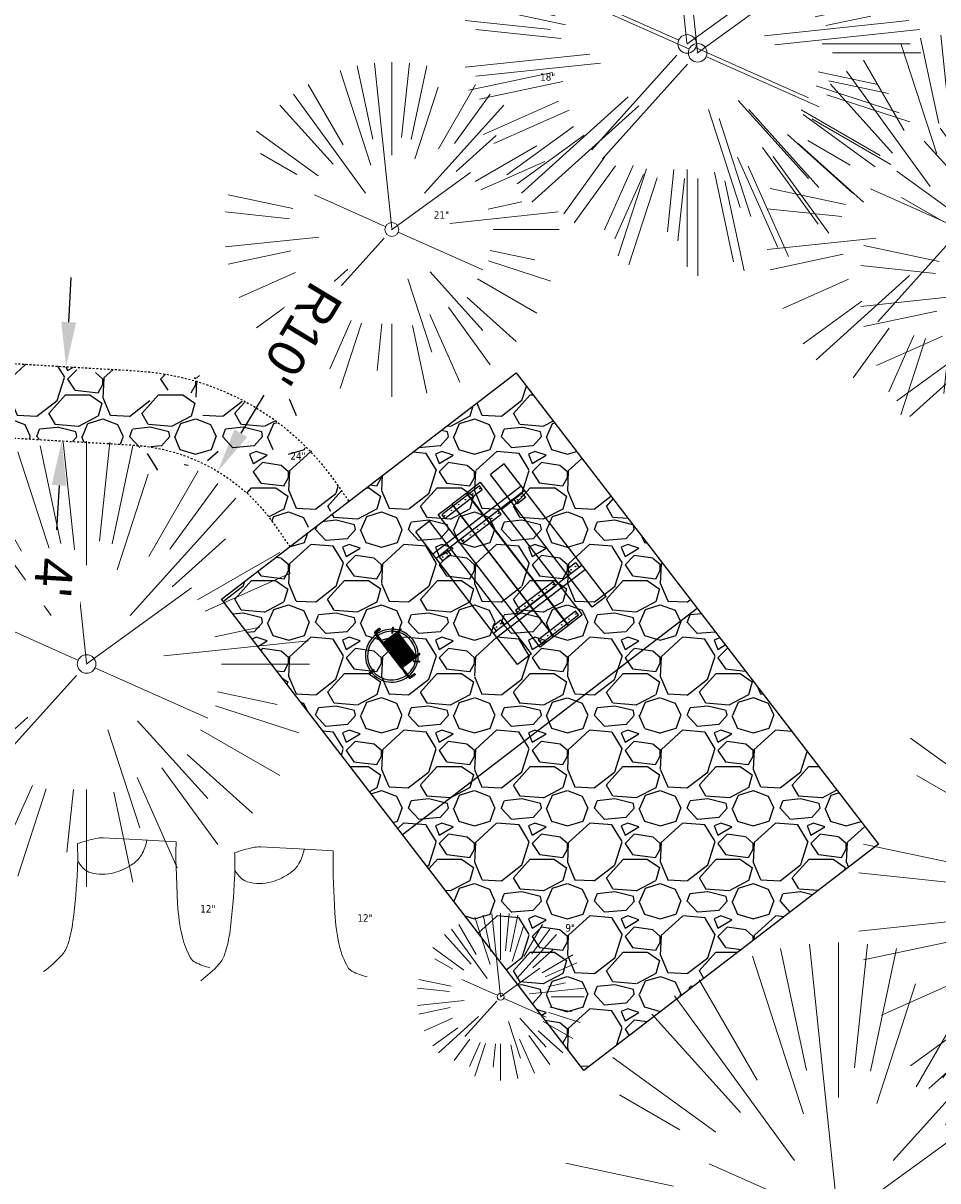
# Model space of a CAD drawing. Header units: feet. Extents: x 1133447 to 1140710, y 647622 to 649877.
# Tile 57 of 84: x 1134756 to 1134805, y 649080 to 649142. Entities that reach past the tile are written whole.
import ezdxf

# ---------------------------------------------------------------- set-up
doc = ezdxf.new("R2010")
doc.units = ezdxf.units.FT
doc.header["$MEASUREMENT"] = 0
doc.linetypes.add('RAD', pattern=[0.13, 0.08, -0.05])
for name, color, linetype, lineweight in [('-ANGLE-IRON', 8, 'Continuous', 25), ('V-SITE-VEGE', 8, 'Continuous', 18), ('V-SITE-VEGE-TEXT', 8, 'Continuous', 18)]:
    doc.layers.add(name, color=color, linetype=linetype, lineweight=lineweight)
for name, color, linetype in [('-BOLTS-LAGS-SCREWS', 7, 'Continuous'), ('-CONCRETE', 9, 'Continuous'), ('-HARDWARE', 7, 'Continuous'), ('-TIMBER', 5, 'Continuous'), ('C-CAMPSITE-PADS', 6, 'Continuous'), ('C-PRKG-ASPH', 8, 'Continuous'), ('C-SWLK-GRVL', 6, 'RAD'), ('C-SWLK-GRVL-PATT', 8, 'Continuous'), ('G-TEXT-ST02', 2, 'Continuous'), ('G-XREF', 7, 'Continuous')]:
    doc.layers.add(name, color=color, linetype=linetype)
doc.styles.add('Normal', font='arial.ttf', dxfattribs={"height": 0.1})
doc.styles.add('SEI-Dim & Leader', font='tahoma.ttf')
doc.dimstyles.new('Plan', dxfattribs={"dimscale": 20, "dimtxt": 0.1, "dimasz": 0.12, "dimexe": 0.0625, "dimexo": 0.0625, "dimgap": 0.08, "dimtad": 0, "dimdec": 0, "dimzin": 0, "dimdsep": 46, "dimtxsty": 'Normal', "dimcen": 0, "dimclrd": 256, "dimclre": 256, "dimclrt": 256, "dimaunit": 1, "dimadec": 4, "dimazin": 0, "dimtfac": 1, "dimtdec": 0, "dimtofl": 0, "dimtmove": 0, "dimatfit": 3, "dimfxl": 1, "dimtfill": 1, "dimtolj": 1, "dimtzin": 0, "dimlwd": -1, "dimlwe": -1, "dimarcsym": 0})
pattern_1 = [(228.012787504, (3.6, 5), (-40.00000000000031, -45.00000000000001), [0.67268, -66.5954402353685]), (184.969740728, (3.15, 4.5), (59.99999999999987, 5.000000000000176), [1.15434, -114.27962380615]), (132.510447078, (2, 4.4), (50.00000000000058, -54.99999999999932), [0.8139400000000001, -80.5801629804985]), (267.273689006, (0.05, 3.15), (5.000000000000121, 100.0000000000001), [1.05119, -104.067790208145]), (292.833654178, (0, 2.1), (-24.99999999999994, 60.00000000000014), [1.030775, -102.0468656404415]), (357.273689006, (0.4, 1.15), (-100.0000000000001, 5.000000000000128), [1.05119, -104.067790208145]), (37.6942404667, (1.45, 1.1), (-64.99999999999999, -49.99999999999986), [1.390145, -137.62424274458]), (72.2553283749, (2.55, 1.95), (35.00000000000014, 110), [1.31244, -129.9316074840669]), (121.429565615, (2.95, 3.2), (-40.0000000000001, 64.99999999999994), [1.05475, -104.420365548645]), (175.236358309, (2.4, 4.1), (54.99999999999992, -5.00000000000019), [1.20416, -59.0038128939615]), (222.397437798, (1.2, 4.2), (-59.99999999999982, -54.99999999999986), [1.55724, -154.1668750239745]), (138.814074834, (5, 3.1), (-35.00000000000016, 30), [0.5315049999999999, -52.61922406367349]), (171.46923439, (4.600000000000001, 3.45), (64.99999999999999, -9.999999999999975), [1.011185, -100.107557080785]), (225, (3.6, 3.6), (-5.551115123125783e-16, -4.999999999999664), [0.707105, -6.3639628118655]), (203.198590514, (3.25, 4.2), (24.99999999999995, 9.999999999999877), [0.38079, -37.6980755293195]), (291.801409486, (2.9, 4.050000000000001), (-4.99999999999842, 15.00000000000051), [0.538515, -26.3873090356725]), (30.96375653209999, (3.1, 3.55), (15.00000000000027, 9.999999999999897), [0.874645, -28.2801144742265]), (161.565051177, (3.85, 4), (10.00000000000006, -4.999999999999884), [0.632455, -15.178933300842]), (16.389540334, (0, 4.050000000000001), (49.99999999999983, 15.00000000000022), [0.886, -87.714225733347]), (70.3461759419, (0.8500000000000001, 4.3), (-20.0000000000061, -55.00000000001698), [0.7433049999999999, -73.58703873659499]), (293.198590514, (3.85, 5), (-9.999999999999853, 24.99999999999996), [0.761575, -37.3172905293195]), (343.610459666, (4.149999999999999, 4.3), (-49.99999999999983, 15.00000000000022), [0.8859999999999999, -87.71422573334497]), (339.44395478, (0, 0.95), (-25.00000000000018, 10.00000000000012), [0.8543999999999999, -41.86561872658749]), (294.775140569, (0.8, 0.65), (-25.00000000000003, 55.00000000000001), [0.71589, -70.87321531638]), (66.8014094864, (3.9, 0), (9.999999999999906, 24.99999999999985), [0.761575, -37.3172905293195]), (17.3540246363, (4.2, 0.7000000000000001), (-64.99999999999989, -19.99999999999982), [0.838155, -82.97711807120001]), (69.44395478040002, (1.45, 0), (-10.00000000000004, -24.99999999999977), [0.4272, -42.29281872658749]), (101.309932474, (3.6, 0), (-4.999999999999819, 20.00000000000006), [0.25495, -25.240147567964]), (165.963756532, (3.55, 0.25), (14.99999999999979, -5.000000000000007), [1.030775, -19.5847531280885]), (186.009005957, (2.55, 0.5), (50.00000000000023, 4.999999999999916), [0.9552499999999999, -94.56961587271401]), (303.690067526, (3.1, 3.1), (-4.999999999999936, 9.999999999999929), [0.7211099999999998, -17.30664637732]), (353.157226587, (3.5, 2.5), (85.00000000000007, -10.00000000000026), [1.25897, -124.6378131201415]), (60.9453959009, (4.75, 2.35), (-19.99999999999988, -34.99999999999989), [0.51478, -50.963370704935]), (90, (5, 2.8), (-4.999999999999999, 5), [0.3, -4.699999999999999]), (120.256437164, (2.45, 0.65), (20.00000000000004, -35.00000000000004), [0.69462, -68.76759994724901]), (48.01278750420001, (2.1, 1.25), (40, 44.99999999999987), [1.34536, -65.92276023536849]), (0, (3, 2.25), (5, 5), [1.3, -3.7]), (325.3048464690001, (4.3, 2.25), (50.0000000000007, -34.99999999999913), [0.7905699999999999, -78.26637150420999]), (254.054604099, (4.95, 1.8), (-5.000000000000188, -20.00000000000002), [0.72801, -35.6725394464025]), (207.645975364, (4.75, 1.1), (-94.99999999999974, -50.00000000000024), [1.185325, -117.347370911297]), (175.42607874, (3.7, 0.55), (-64.99999999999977, 5.000000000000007), [1.253995, -124.1453670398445])]

# ---------------------------------------------------------------- blocks, each defined once
blk = doc.blocks.new('V-SITE-VEGE-Coniferious Tree 2')
at = {"color": 0, "linetype": 'ByBlock'}
for p, q in [((-3.601054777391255e-05, 0.2219193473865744), (-3.601054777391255e-05, 0.5000060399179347)), ((-0.0574950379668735, 0.2703678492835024), (-0.1039851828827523, 0.4890788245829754)), ((-0.0003172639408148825, 0.0025937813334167), (-0.05229705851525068, 0.4972664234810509)), ((0.02890183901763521, 0.2753366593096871), (0.05222503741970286, 0.4972664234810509)), ((0.0571938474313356, 0.2692740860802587), (0.1039131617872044, 0.4890788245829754)), ((-0.06264093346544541, 0.1926377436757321), (-0.1545378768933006, 0.4755369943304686)), ((-0.1460065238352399, 0.2528363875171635), (-0.2500390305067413, 0.4330260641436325)), ((0.06850648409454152, 0.2109817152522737), (0.1382469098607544, 0.425630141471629)), ((0.139142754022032, 0.2410654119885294), (0.2499670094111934, 0.4330260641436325)), ((-0.07913071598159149, 0.1088658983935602), (-0.2939353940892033, 0.4045257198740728)), ((0.1868724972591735, 0.2572635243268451), (0.2938633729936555, 0.4045257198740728)), ((-0.1756943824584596, 0.1950752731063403), (-0.3346129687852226, 0.3715878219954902)), ((0.09777767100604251, 0.108636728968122), (0.3345409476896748, 0.3715878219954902)), ((-0.2201011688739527, 0.1598873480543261), (-0.4045617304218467, 0.2938993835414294)), ((0.1919663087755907, 0.1728666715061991), (0.3115823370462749, 0.2805763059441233)), ((0.2487690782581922, 0.143647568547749), (0.4329900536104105, 0.2500030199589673)), ((-0.2844040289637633, 0.1641894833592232), (-0.393144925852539, 0.2269610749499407)), ((0.2658942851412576, 0.1183972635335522), (0.4567507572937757, 0.2033670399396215)), ((-0.0009318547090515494, -0.0006770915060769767), (0.2349564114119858, 0.1707208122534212)), ((-0.2961437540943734, 0.06292784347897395), (-0.4891148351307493, 0.1039491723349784)), ((-0.01992166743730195, 0.008854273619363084), (-0.2318825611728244, 0.1032199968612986)), ((0.2872695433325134, 0.06106323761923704), (0.3884790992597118, 0.08257391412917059)), ((-0.3060292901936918, 0.03215663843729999), (-0.4973024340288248, 0.05226104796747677)), ((0.173080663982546, 0.01818771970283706), (0.497230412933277, 0.05226104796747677)), ((0.3024988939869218, 0), (0.4999700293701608, 0)), ((0.01849546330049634, -0.008260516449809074), (0.2719985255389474, -0.1211160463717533)), ((-0.2182782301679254, -0.02292736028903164), (-0.4973024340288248, -0.05226104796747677)), ((-0.02300503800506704, -0.02554197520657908), (-0.2137781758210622, -0.2373882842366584)), ((-0.302185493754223, -0.0642195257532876), (-0.4891148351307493, -0.1039491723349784)), ((0.2936342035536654, -0.06241742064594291), (0.4274066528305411, -0.09084484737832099)), ((0.2891445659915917, -0.09395946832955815), (0.4755009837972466, -0.1545018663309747)), ((-0.1320480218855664, -0.1188660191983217), (-0.3716238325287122, -0.3345769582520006)), ((-0.2881436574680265, -0.1282723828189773), (-0.4568227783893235, -0.2033670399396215)), ((0.1143820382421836, -0.1271057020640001), (0.2718110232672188, -0.301920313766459)), ((0.04781873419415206, -0.1473038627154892), (0.1192466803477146, -0.3671294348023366)), ((0.2555295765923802, -0.1475434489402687), (0.4329900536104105, -0.2500030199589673)), ((-0.254528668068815, -0.1848980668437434), (-0.4045617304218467, -0.2938993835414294)), ((0.2253521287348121, -0.2029399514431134), (0.3715518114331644, -0.3345769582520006)), ((0.1688618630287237, -0.2324611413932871), (0.2938633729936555, -0.4045257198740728)), ((-0.1842986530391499, -0.2536176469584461), (-0.2766747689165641, -0.3807650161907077)), ((0.1131111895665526, -0.2541280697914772), (0.2033310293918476, -0.4567867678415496)), ((-0.1213812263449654, -0.2725449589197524), (-0.1855903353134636, -0.4167758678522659)), ((-0.09098502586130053, -0.2799408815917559), (-0.1545378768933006, -0.4755369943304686)), ((-0.02966136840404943, -0.2817638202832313), (-0.04434904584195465, -0.4216092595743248)), ((-3.601054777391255e-05, -0.2817638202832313), (-3.601054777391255e-05, -0.5000060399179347)), ((0.06104806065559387, -0.2873055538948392), (0.1039131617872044, -0.4890788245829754))]:
    blk.add_line(p, q, dxfattribs=at)
blk.add_circle((-3.601054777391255e-05, 0), 0.02083358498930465)
blk = doc.blocks.new('V-SITE-VEGE-Stump')
for points in [[(-0.122905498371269, -0.01429599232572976, 0.05261256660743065), (-0.09863241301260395, 0.007697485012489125, 0.1061947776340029), (-0.09053039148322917, 0.02191696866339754, 0.04486152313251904), (-0.08374707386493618, 0.05273626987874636, 0.02007395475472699), (-0.07764030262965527, 0.1228815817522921, 0.01167487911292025), (-0.07732468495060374, 0.1363966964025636, 0.007866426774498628), (-0.07764030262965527, 0.1564565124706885)], [(-0.07764030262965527, 0.1564565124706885, -0.02766804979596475), (-0.05341885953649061, 0.1633605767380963, -0.0679781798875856), (-0.04316680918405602, 0.1642506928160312), (0.008593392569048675, 0.1616126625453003), (0.05395851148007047, 0.1590945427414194)], [(0.01506844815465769, 0.161253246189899, -0.08286378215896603), (0.008147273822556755, 0.1419669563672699, -0.1113242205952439), (-0.002098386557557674, 0.130555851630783, -0.03931328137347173), (-0.01592715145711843, 0.1222882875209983, -0.04919659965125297), (-0.02797848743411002, 0.1177254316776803, -0.06600187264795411), (-0.0446681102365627, 0.1155126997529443, -0.07018691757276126), (-0.06035359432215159, 0.1177254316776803, -0.1148593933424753), (-0.06850904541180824, 0.1222766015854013, -0.0759377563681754), (-0.07734269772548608, 0.1331671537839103)], [(0.05395851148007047, 0.1590945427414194, 0.004334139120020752), (0.05376627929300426, 0.1369184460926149, 0.00834373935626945), (0.05395851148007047, 0.1253997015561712), (0.05605689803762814, 0.07623641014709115, 0.04625247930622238), (0.06241632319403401, 0.03170819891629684, 0.06962485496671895), (0.07334360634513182, 0.00381048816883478, 0.1497246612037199), (0.07941695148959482, -0.001975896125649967, 0.05852299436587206), (0.09922370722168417, -0.009139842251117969)]]:
    blk.add_lwpolyline(points, format="xyb")
blk = doc.blocks.new('C_XBASE-PACTOLA_02403811')
at = {"layer": 'V-SITE-VEGE', "xscale": 23.99971008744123, "yscale": 23.99971008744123, "zscale": 23.99971008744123, "rotation": 8.537736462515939e-07}
for p in [(1134791.475, 649141.168), (1134792.044, 649140.685), (1134759.162, 649107.793)]:
    blk.add_blockref('V-SITE-VEGE-Coniferious Tree 2', p, dxfattribs=at)
at = {"layer": 'V-SITE-VEGE'}
for name, p, xscale, yscale, zscale in [('V-SITE-VEGE-Coniferious Tree 2', (1134806.217, 649131.199), 20.99974632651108, 20.99974632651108, 20.99974632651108), ('V-SITE-VEGE-Coniferious Tree 2', (1134775.59, 649131.181), 17.99978256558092, 17.99978256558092, 17.99978256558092), ('V-SITE-VEGE-Coniferious Tree 2', (1134811.259, 649128.138), 20.99974632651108, 20.99974632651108, 20.99974632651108), ('V-SITE-VEGE-Coniferious Tree 2', (1134815.631, 649094.987), 29.99963760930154, 29.99963760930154, 29.99963760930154), ('V-SITE-VEGE-Stump', (1134761.8, 649091.817), 40.31522404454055, 40.31522404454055, 40.31522404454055), ('V-SITE-VEGE-Stump', (1134770.258, 649091.325), 40.31522404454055, 40.31522404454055, 40.31522404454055), ('V-SITE-VEGE-Coniferious Tree 2', (1134781.436, 649089.883), 8.999891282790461, 8.999891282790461, 8.999891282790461), ('V-SITE-VEGE-Coniferious Tree 2', (1134799.621, 649077.804), 29.99963760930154, 29.99963760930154, 29.99963760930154)]:
    blk.add_blockref(name, p, dxfattribs=dict(at, xscale=xscale, yscale=yscale, zscale=zscale))
at = {"layer": 'V-SITE-VEGE-TEXT', "char_height": 0.4, "attachment_point": 7, "style": 'SEI-Dim & Leader'}
for s, insert in [('18"', (1134783.56534375, 649139.181)), ('21"', (1134777.845234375, 649131.76)), ('24"', (1134770.129125, 649118.793)), ('12"', (1134765.277594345, 649094.417)), ('12"', (1134773.735594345, 649093.9249999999)), ('9"', (1134784.923671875, 649093.383))]:
    blk.add_mtext(s, dxfattribs=dict(at, insert=insert))
blk = doc.blocks.new('10FT_Precast Table')
at = {"layer": '-ANGLE-IRON'}
for p, q in [((-28.53399626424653, 27.12499979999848), (-28.53399626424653, 33.62500020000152)), ((-28.53399626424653, 33.62500020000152), (-24.53403626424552, 33.62500020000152)), ((-24.53403626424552, 33.62500020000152), (-24.53403626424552, 27.12499979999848)), ((28.46604333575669, 27.12499979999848), (28.46604333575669, 33.62500020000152)), ((28.46604333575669, 33.62500020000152), (32.4660033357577, 33.62500020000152)), ((32.4660033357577, 33.62500020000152), (32.4660033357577, 27.12499979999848)), ((-24.53403626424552, 27.12499979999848), (-28.53399626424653, 27.12499979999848)), ((32.4660033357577, 27.12499979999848), (28.46604333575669, 27.12499979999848)), ((-49.49999999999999, 15.84066587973), (-52.49999999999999, 15.84066587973)), ((-52.49999999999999, 15.84066587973), (-52.49999999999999, -14.65933416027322)), ((-49.49999999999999, -14.65933416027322), (-49.49999999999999, 15.84066587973)), ((-25.53399626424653, 15.8406658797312), (-28.53399626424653, 15.8406658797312)), ((-28.53399626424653, 15.8406658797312), (-28.53399626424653, -14.65933416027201)), ((-25.53399626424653, -14.65933416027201), (-25.53399626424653, 15.8406658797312)), ((32.4660033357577, 15.84066587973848), (29.4660033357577, 15.84066587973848)), ((29.4660033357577, 15.84066587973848), (29.4660033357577, -14.65933416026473)), ((32.4660033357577, -14.65933416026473), (32.4660033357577, 15.84066587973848)), ((52.50000000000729, 15.8406658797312), (49.50000000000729, 15.8406658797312)), ((49.50000000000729, 15.8406658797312), (49.50000000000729, -14.65933416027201)), ((52.50000000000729, -14.65933416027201), (52.50000000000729, 15.8406658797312)), ((-52.49999999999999, -14.65933416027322), (-49.49999999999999, -14.65933416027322)), ((-28.53399626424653, -14.65933416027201), (-25.53399626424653, -14.65933416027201)), ((29.4660033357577, -14.65933416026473), (32.4660033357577, -14.65933416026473)), ((49.50000000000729, -14.65933416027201), (52.50000000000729, -14.65933416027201)), ((-28.53399626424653, -33.62500019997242), (-28.53399626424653, -27.12499979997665)), ((-28.53399626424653, -27.12499979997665), (-24.53403626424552, -27.12499979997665)), ((-24.53403626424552, -27.12499979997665), (-24.53403626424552, -33.62500019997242)), ((28.46604333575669, -33.62500019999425), (28.46604333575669, -27.1249997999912)), ((28.46604333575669, -27.1249997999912), (32.4660033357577, -27.1249997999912)), ((32.4660033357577, -27.1249997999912), (32.4660033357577, -33.62500019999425)), ((-24.53403626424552, -33.62500019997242), (-28.53399626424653, -33.62500019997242)), ((32.4660033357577, -33.62500019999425), (28.46604333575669, -33.62500019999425))]:
    blk.add_line(p, q, dxfattribs=at)
at = {"layer": '-BOLTS-LAGS-SCREWS'}
for centre in [(-26.53401626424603, 32.12500020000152), (30.46602333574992, 32.12500020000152), (-26.53401626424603, 28.62499979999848), (30.46602333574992, 28.62499979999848), (-50.99999999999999, 14.84066987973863), (-27.03399626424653, 14.84066987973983), (30.9660033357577, 14.84066987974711), (51.00000000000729, 14.84066987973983), (-50.99999999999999, 9.340670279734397), (-27.03399626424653, 9.340670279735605), (30.9660033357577, 9.34067027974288), (51.00000000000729, 9.340670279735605), (-50.99999999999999, 3.340670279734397), (-27.03399626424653, 3.340670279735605), (30.9660033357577, 3.340670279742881), (51.00000000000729, 3.340670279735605), (-50.99999999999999, -2.159338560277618), (-27.03399626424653, -2.15933856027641), (30.9660033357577, -2.159338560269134), (51.00000000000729, -2.15933856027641), (-50.99999999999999, -8.159338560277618), (-50.99999999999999, -13.65933816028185), (-27.03399626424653, -8.15933856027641), (-27.03399626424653, -13.65933816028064), (30.9660033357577, -8.159338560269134), (30.9660033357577, -13.65933816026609), (51.00000000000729, -8.15933856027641), (51.00000000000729, -13.65933816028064), (-26.53401626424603, -28.62499979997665), (30.46602333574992, -28.6249997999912), (-26.53401626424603, -32.12500019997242), (30.46602333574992, -32.12500019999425)]:
    blk.add_circle(centre, 0.15625000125, dxfattribs=at)
at = {"layer": '-CONCRETE'}
for p, q in [((-32.03399630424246, -35.99999999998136), (-32.03399630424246, 35.99999999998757)), ((-28.53399626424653, 35.99999999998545), (-28.53399626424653, 33.62500020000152)), ((32.4660033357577, 36), (32.4660033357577, 33.62500020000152)), ((35.96600337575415, -35.99999999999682), (35.96600337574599, 35.99999999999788)), ((-28.53399626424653, -27.12499979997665), (-28.53399626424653, 27.12499979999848)), ((32.4660033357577, -27.1249997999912), (32.4660033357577, 27.12499979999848)), ((-28.53399626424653, -35.99999999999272), (-28.53399626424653, -33.62500019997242)), ((32.4660033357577, -33.62500019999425), (32.4660033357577, -36))]:
    blk.add_line(p, q, dxfattribs=at)
at = {"layer": '-TIMBER'}
for p, q in [((-53.99999999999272, 24.74999999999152), (-54, 35.99999999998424)), ((-54, 35.99999999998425), (54, 36.0000000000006)), ((54.00000000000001, 24.75000000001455), (54.00000000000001, 36)), ((-54, 24.74999999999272), (53.99999999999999, 24.74999999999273)), ((-53.99999999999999, 6.465667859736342), (-53.99999999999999, 17.71566785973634)), ((-53.99999999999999, 17.71566785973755), (54, 17.71566785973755)), ((54.00000000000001, 17.71566785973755), (54.00000000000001, 6.46566785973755)), ((-53.99999999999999, 6.46566785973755), (54, 6.46566785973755)), ((-53.99999999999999, -5.034336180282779), (-53.99999999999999, 6.215667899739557)), ((-53.99999999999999, 6.215667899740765), (54, 6.215667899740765)), ((54.00000000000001, 6.215667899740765), (54.00000000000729, -5.034336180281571)), ((54.00000000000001, -5.034336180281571), (-53.99999999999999, -5.034336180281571)), ((-53.99999999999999, -16.53433614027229), (-53.99999999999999, -5.28433614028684)), ((54.00000000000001, -5.284336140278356), (-53.99999999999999, -5.284336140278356)), ((54.00000000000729, -5.28433614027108), (54.00000000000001, -16.53433614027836)), ((54.00000000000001, -16.53433614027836), (-53.99999999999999, -16.53433614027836)), ((-54, -35.99999999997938), (-53.99999999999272, -24.74999999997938)), ((-54, -24.74999999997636), (53.99999999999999, -24.75000000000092)), ((54.00000000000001, -36), (54.00000000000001, -24.75)), ((-54, -35.99999999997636), (53.99999999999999, -36.00000000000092))]:
    blk.add_line(p, q, dxfattribs=at)
blk = doc.blocks.new('*X439')
at = {"color": 0}
for p, q in [((146.0622026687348, 353.5980429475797), (146.1426743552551, 353.6785146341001)), ((146.0622026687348, 352.8909361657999), (146.8122026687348, 353.6409361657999)), ((146.0622026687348, 352.5373827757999), (146.8122026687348, 353.2873827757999)), ((146.0622026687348, 351.8302759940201), (146.8122026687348, 352.5802759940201)), ((146.0622026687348, 351.4767226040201), (146.8122026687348, 352.2267226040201)), ((146.0622026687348, 350.7696158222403), (146.8122026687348, 351.5196158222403)), ((146.3246548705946, 350.6785146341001), (146.8122026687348, 351.1660624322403))]:
    blk.add_line(p, q, dxfattribs=at)
blk = doc.blocks.new('Pilot Rocks FS-30_18_PA')
at = {"layer": '-HARDWARE'}
for p, q in [((-8.817777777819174, 0.04421580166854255), (-17.86666666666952, 0.04421580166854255)), ((-17.86666666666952, 0.04421580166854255), (-12.77892653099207, 0.04421580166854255)), ((-10.20000000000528, 0.04421580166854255), (10.19999999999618, 0.04421580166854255)), ((8.817777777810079, 0.04421580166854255), (17.86666666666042, 0.04421580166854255)), ((12.77892653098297, 0.04421580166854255), (17.86666666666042, 0.04421580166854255)), ((-18.93333333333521, -4.555784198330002), (-18.93333333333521, -1.355784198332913)), ((-18.93333333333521, -1.355784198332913), (-18.86666666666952, -1.355784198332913)), ((-18.86666666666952, -1.355784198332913), (-18.86666666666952, -0.9557841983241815)), ((-18.86666666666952, -1.355784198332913), (-18.86666666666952, -0.9557841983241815)), ((-18.20000000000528, -1.355784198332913), (-18.20000000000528, -0.9557841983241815)), ((-18.20000000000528, -0.9557841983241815), (-18.20000000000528, -1.355784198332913)), ((-18.20000000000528, -1.355784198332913), (-18.13333333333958, -1.355784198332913)), ((-18.13333333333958, -1.355784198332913), (-18.13333333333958, -4.555784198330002)), ((-8.817777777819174, -0.6224508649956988), (-17.86666666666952, -0.6224508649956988)), ((-13.33940419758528, -0.6224508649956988), (-17.86666666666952, -0.6224508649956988)), ((-10.20000000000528, -0.6224508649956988), (10.19999999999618, -0.6224508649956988)), ((-10.20000000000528, -0.6224508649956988), (-10.20000000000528, -11.31238912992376)), ((-9.533333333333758, -0.6224508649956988), (-9.533333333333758, -11.31238912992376)), ((-8.817777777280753, -0.6224508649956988), (-8.817777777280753, -11.64572246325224)), ((-8.284444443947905, -0.6224508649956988), (-8.284444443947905, -11.64572246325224)), ((-7.502222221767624, -0.6224508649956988), (-7.502222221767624, -11.64572246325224)), ((-6.9688888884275, -0.6224508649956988), (-6.9688888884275, -11.64572246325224)), ((-6.18666666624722, -0.6224508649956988), (-6.18666666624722, -11.64572246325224)), ((-5.653333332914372, -0.6224508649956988), (-5.653333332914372, -11.64572246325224)), ((-4.871111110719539, -0.6224508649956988), (-4.871111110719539, -11.64572246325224)), ((-4.337777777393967, -0.6224508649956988), (-4.337777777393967, -11.64572246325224)), ((-3.555555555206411, -0.6224508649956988), (-3.555555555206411, -11.64572246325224)), ((-3.022222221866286, -0.6224508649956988), (-3.022222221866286, -11.64572246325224)), ((-2.23999999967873, -0.6224508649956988), (-2.23999999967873, -11.64572246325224)), ((-1.706666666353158, -0.6224508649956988), (-1.706666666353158, -11.64572246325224)), ((-0.9244444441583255, -0.6224508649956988), (-0.9244444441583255, -11.64572246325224)), ((-0.3911111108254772, -0.6224508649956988), (-0.3911111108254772, -11.64572246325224)), ((0.3911111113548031, -0.6224508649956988), (0.3911111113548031, -11.64572246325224)), ((0.9244444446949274, -0.6224508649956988), (0.9244444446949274, -11.64572246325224)), ((1.706666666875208, -0.6224508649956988), (1.706666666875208, -11.64572246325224)), ((2.240000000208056, -0.6224508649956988), (2.240000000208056, -11.64572246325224)), ((3.022222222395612, -0.6224508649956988), (3.022222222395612, -11.64572246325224)), ((3.555555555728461, -0.6224508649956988), (3.555555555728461, -11.64572246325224)), ((4.337777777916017, -0.6224508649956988), (4.337777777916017, -11.64572246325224)), ((4.871111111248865, -0.6224508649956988), (4.871111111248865, -11.64572246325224)), ((5.653333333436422, -0.6224508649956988), (5.653333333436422, -11.64572246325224)), ((6.18666666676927, -0.6224508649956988), (6.18666666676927, -11.64572246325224)), ((6.968888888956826, -0.6224508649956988), (6.968888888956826, -11.64572246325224)), ((7.502222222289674, -0.6224508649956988), (7.502222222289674, -11.64572246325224)), ((8.28444444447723, -0.6224508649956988), (8.28444444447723, -11.64572246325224)), ((8.817777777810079, -0.6224508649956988), (8.817777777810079, -11.64572246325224)), ((17.86666666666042, -0.6224508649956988), (8.817777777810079, -0.6224508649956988)), ((9.533333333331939, -0.6224508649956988), (9.533333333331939, -11.31238912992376)), ((10.19999999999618, -0.6224508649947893), (10.19999999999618, -11.31238912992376)), ((18.13333333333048, -4.555784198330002), (18.13333333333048, -1.355784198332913)), ((18.13333333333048, -1.355784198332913), (18.19999999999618, -1.355784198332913)), ((18.93333333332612, -4.555784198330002), (18.13333333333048, -4.555784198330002)), ((18.19999999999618, -1.355784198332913), (18.19999999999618, -0.9557841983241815)), ((18.19999999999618, -1.355784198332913), (18.19999999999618, -0.9557841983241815)), ((18.86666666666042, -1.355784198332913), (18.86666666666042, -0.9557841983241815)), ((18.86666666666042, -0.9557841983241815), (18.86666666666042, -1.355784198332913)), ((18.86666666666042, -1.355784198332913), (18.93333333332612, -1.355784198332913)), ((18.93333333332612, -1.355784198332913), (18.93333333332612, -4.555784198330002)), ((-10.20000000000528, -11.31238912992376), (-10.20000000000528, -14.84572246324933)), ((-10.20000000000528, -13.68324198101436), (-10.20000000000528, -14.84572246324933)), ((-9.533333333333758, -11.31238912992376), (-9.533333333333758, -14.84572246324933)), ((-9.533333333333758, -11.64572246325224), (9.533333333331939, -11.64572246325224)), ((-9.533333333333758, -12.31238912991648), (9.533333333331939, -12.31238912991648)), ((-9.533333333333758, -14.84572246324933), (-9.533333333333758, -14.47618734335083)), ((9.533333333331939, -11.31238912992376), (9.533333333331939, -14.84572246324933)), ((9.533333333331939, -14.47618734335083), (9.533333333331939, -14.84572246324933)), ((10.19999999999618, -11.31238912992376), (10.19999999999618, -14.84572246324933)), ((10.19999999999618, -14.84572246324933), (10.19999999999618, -13.68324198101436))]:
    blk.add_line(p, q, dxfattribs=at)
at = {"layer": '-HARDWARE', "flags": 128}
for points in [[(0.04426932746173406, 18.18944163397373, 1), (-0.6223972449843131, 18.18908719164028), (-0.6206959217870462, 14.98908764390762, 1), (0.04597065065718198, 14.98944208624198), (0.04426932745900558, 18.18944163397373)], [(-11.77825193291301, -8.933957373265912, -1), (-11.29140720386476, -9.3893985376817), (-13.47752479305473, -11.72625323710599, -1), (-13.96436952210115, -11.27081207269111), (-11.77825193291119, -8.93395737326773)], [(11.77825193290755, -8.933957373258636, 1), (11.29140720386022, -9.389398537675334), (13.47752479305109, -11.72625323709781, 1), (13.96436952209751, -11.27081207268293), (11.77825193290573, -8.933957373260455)]]:
    blk.add_lwpolyline(points, format="xyb", dxfattribs=at)
at = {"layer": '-HARDWARE'}
for points in [[(-18.93333333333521, -4.555784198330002), (-18.93333333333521, -1.355784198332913), (-18.13333333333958, -1.355784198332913), (-18.13333333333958, -4.555784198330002)], [(-7.502222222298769, -11.64572246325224), (-8.28444444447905, -11.64572246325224), (-8.28444444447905, -0.6224508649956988), (-7.502222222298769, -0.6224508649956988)], [(-6.186666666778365, -11.64572246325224), (-6.968888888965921, -11.64572246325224), (-6.968888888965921, -0.6224508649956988), (-6.186666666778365, -0.6224508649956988)], [(-4.87111111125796, -11.64572246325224), (-5.653333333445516, -11.64572246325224), (-5.653333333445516, -0.6224508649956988), (-4.87111111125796, -0.6224508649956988)], [(-3.555555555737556, -11.64572246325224), (-4.337777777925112, -11.64572246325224), (-4.337777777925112, -0.6224508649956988), (-3.555555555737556, -0.6224508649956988)], [(-2.240000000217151, -11.64572246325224), (-3.022222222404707, -11.64572246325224), (-3.022222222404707, -0.6224508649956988), (-2.240000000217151, -0.6224508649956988)], [(-0.9244444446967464, -11.64572246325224), (-1.706666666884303, -11.64572246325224), (-1.706666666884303, -0.6224508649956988), (-0.9244444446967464, -0.6224508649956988)], [(-0.3911111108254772, -11.64572246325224), (0.3911111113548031, -11.64572246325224), (0.3911111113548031, -0.6224508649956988), (-0.3911111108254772, -0.6224508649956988)], [(0.9244444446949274, -11.64572246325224), (1.706666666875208, -11.64572246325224), (1.706666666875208, -0.6224508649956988), (0.9244444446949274, -0.6224508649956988)], [(2.240000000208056, -11.64572246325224), (3.022222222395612, -11.64572246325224), (3.022222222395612, -0.6224508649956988), (2.240000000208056, -0.6224508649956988)], [(3.555555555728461, -11.64572246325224), (4.337777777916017, -11.64572246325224), (4.337777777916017, -0.6224508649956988), (3.555555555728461, -0.6224508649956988)], [(4.871111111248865, -11.64572246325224), (5.653333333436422, -11.64572246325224), (5.653333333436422, -0.6224508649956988), (4.871111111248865, -0.6224508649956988)], [(6.18666666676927, -11.64572246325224), (6.968888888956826, -11.64572246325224), (6.968888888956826, -0.6224508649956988), (6.18666666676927, -0.6224508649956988)], [(7.502222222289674, -11.64572246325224), (8.28444444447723, -11.64572246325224), (8.28444444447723, -0.6224508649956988), (7.502222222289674, -0.6224508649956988)], [(18.93333333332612, -4.555784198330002), (18.93333333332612, -1.355784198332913), (18.13333333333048, -1.355784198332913), (18.13333333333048, -4.555784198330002)]]:
    blk.add_lwpolyline(points, close=True, dxfattribs=at)
for centre, radius, start, end in [((0, 9.094947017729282e-13), 17.06666666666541, 0.1484403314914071, 179.8515596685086), ((0, 0), 15.73333333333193, 0.1610200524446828, 179.8389799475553), ((-17.86666666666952, -0.9557841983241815), 1, 90, 180), ((-17.86666666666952, -0.9557841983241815), 1, 90, 180), ((17.86666666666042, -0.9557841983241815), 1, 0, 90), ((17.86666666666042, -0.9557841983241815), 1, 0, 90), ((-17.86666666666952, -0.9557841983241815), 0.3333333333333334, 90, 180), ((-17.86666666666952, -0.9557841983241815), 0.3333333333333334, 90, 180), ((0, 9.094947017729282e-13), 17.06666666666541, 182.0901397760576, 220.7490543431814), ((0, 0), 15.73333333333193, 182.2673591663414, 220.2247561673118), ((0, 0), 15.73333333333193, 319.7752438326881, 357.7326408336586), ((0, 9.094947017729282e-13), 17.06666666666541, 319.2509456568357, 357.9098602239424), ((17.86666666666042, -0.9557841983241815), 0.3333333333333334, 0, 90), ((17.86666666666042, -0.9557841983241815), 0.3333333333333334, 0, 90), ((-9.094947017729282e-13, 1.818989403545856e-12), 17.06666666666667, 220.7490543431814, 233.2977773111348), ((-9.094947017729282e-13, 1.818989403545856e-12), 15.73333333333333, 220.2247561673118, 229.5860659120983), ((-9.866666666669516, -11.64572246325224), 0.3333333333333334, 0, 180), ((-9.866666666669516, -14.84572246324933), 0.3333333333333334, 180, 0), ((-9.866666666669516, -14.84572246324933), 0.3333333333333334, 180, 0), ((-9.094947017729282e-13, 1.818989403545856e-12), 15.73333333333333, 232.7040475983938, 307.2959524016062), ((-9.094947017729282e-13, 1.818989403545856e-12), 17.06666666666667, 236.0413981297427, 303.9586018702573), ((9.866666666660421, -11.64572246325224), 0.3333333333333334, 0, 180), ((9.866666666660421, -14.84572246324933), 0.3333333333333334, 180, 0), ((9.866666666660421, -14.84572246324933), 0.3333333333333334, 180, 0), ((-9.094947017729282e-13, 1.818989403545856e-12), 15.73333333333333, 310.4139340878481, 319.7752438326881), ((-6.821210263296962e-11, 6.548361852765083e-11), 17.06666666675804, 306.7022226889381, 319.2509456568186)]:
    blk.add_arc(centre, radius, start, end, dxfattribs=at)
at = {"layer": '-HARDWARE', "rotation": 180}
for p, xscale, yscale, zscale in [((137.6663495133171, 372.583162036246), 1.066666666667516, 1.066666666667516, 1.066666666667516), ((-137.6663495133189, 372.583162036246), -1.066666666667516, 1.066666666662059, 1.066666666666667)]:
    blk.add_blockref('*X439', p, dxfattribs=dict(at, xscale=xscale, yscale=yscale, zscale=zscale))
blk = doc.blocks.new('C_PBASE-PACTOLA_02403811')
at = {"layer": 'C-CAMPSITE-PADS'}
blk.add_lwpolyline([(1134801.770250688, 649098.0946934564), (1134785.911520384, 649085.9086082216), (1134766.413783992, 649111.2825767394), (1134782.272514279, 649123.4686619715)], close=True, dxfattribs=at)
at = {"layer": 'C-SWLK-GRVL', "flags": 128}
for points in [[(1134744.71279872, 649124.5799102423), (1134761.875818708, 649123.5714950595, -0.2301063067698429), (1134772.550299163, 649117.586239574), (1134773.269934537, 649116.5509452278)], [(1134744.478182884, 649120.5867967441), (1134761.641202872, 649119.5783815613, -0.2301063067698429), (1134769.265831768, 649115.3031990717), (1134770.094568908, 649114.1109468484)]]:
    blk.add_lwpolyline(points, format="xyb", dxfattribs=at)
at = {"layer": 'Defpoints'}
blk.add_lwpolyline([(1134792.021382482, 649110.7816777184), (1134776.162652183, 649098.595592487)], dxfattribs=at)
at = {"layer": '-HARDWARE', "xscale": 0.08333333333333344, "yscale": 0.08333333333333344, "zscale": 0.08333333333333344, "rotation": 127.5392135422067}
blk.add_blockref('Pilot Rocks FS-30_18_PA', (1134775.587696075, 649108.242867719), dxfattribs=at)
at = {"xscale": 0.08333333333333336, "yscale": 0.08333333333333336, "zscale": 0.08333333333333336, "rotation": 127.5392135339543}
blk.add_blockref('10FT_Precast Table', (1134781.992861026, 649113.164692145), dxfattribs=at)
blk = doc.blocks.new('C_PHTCH-PACTOLA_02403811')
at = {"layer": 'C-PRKG-ASPH'}
h = blk.add_hatch(dxfattribs=at)
h.set_pattern_fill('ANSI31', color=256, scale=10, angle=70)
h.set_pattern_definition([(115, (0, 0), (-1.132884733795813, -0.5282728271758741), [])])
edge = h.paths.add_edge_path(flags=16)
edge.add_arc((1135093.567290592, 648760.3570235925), 541.9999999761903, 143.5703577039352, 153.2664360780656, ccw=False)
edge.add_arc((1135093.567290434, 648760.3570237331), 541.9999997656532, 133.8742793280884, 143.5703577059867, ccw=False)
edge.add_line((1134717.918854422, 649151.0643979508), (1134791.743864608, 649222.0439889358))
edge.add_arc((1134924.814897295, 649083.6384245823), 191.9999999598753, 124.33581191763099, 133.8742793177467, ccw=False)
edge.add_line((1134816.518779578, 649242.1816391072), (1134837.543218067, 649256.5428028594))
edge.add_arc((1134886.614896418, 649184.7029087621), 87.00000000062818, 64.86660358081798, 124.33581191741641, ccw=False)
edge.add_line((1134923.566161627, 649263.4658695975), (1134945.862647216, 649253.0055803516))
edge.add_arc((1134736.896871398, 648807.5874571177), 491.9999999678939, 56.45911934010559, 64.86660355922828, ccw=False)
edge.add_line((1135008.742528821, 649217.6654234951), (1135070.901654, 649176.4593855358))
edge.add_arc((1135036.644680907, 649124.7828938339), 62.00000000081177, -10.868034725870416, 56.45911933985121, ccw=False)
edge.add_line((1135097.532652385, 649113.0929439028), (1135091.831089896, 649083.3959326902))
edge.add_arc((1135001.481196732, 649100.7423100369), 92.00000001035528, 337.8486329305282, 349.13196525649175, ccw=False)
edge.add_line((1135086.690765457, 649066.0532714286), (1135029.43531187, 648925.4119419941))
edge.add_arc((1134573.749357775, 649110.9228871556), 491.9999995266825, 335.73595333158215, 337.84863296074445, ccw=False)
edge.add_line((1135022.286728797, 648908.7392420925), (1134970.105907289, 648792.9779079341))
edge.add_line((1134970.105907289, 648792.9779079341), (1134955.070696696, 648759.622817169))
edge.add_arc((1134506.533324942, 648961.8064625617), 492.0000003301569, 331.3465562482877, 335.7359533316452, ccw=False)
edge.add_line((1134938.281078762, 648725.8872446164), (1134902.771388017, 648660.9021647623))
edge.add_arc((1134778.161263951, 648728.9926705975), 142.0000000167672, 305.95733191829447, 331.34655630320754, ccw=False)
edge.add_line((1134861.541195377, 648614.0501326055), (1134757.483908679, 648538.5664206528))
edge.add_arc((1134835.579196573, 648430.9089730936), 133.0000000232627, 125.9573319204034, 166.4171722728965)
edge.add_arc((1134672.277915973, 648470.363906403), 35.00000000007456, 244.10855969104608, 346.41717227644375, ccw=False)
edge.add_arc((1134691.461854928, 648509.9128519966), 78.95614352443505, 214.9055155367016, 244.1168481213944, ccw=False)
edge.add_line((1134626.710174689, 648464.732186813), (1134623.062749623, 648469.9579645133))
edge.add_arc((1134821.506139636, 648608.4650796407), 241.9999999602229, 191.1167612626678, 214.9138039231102, ccw=False)
edge.add_line((1134584.046954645, 648561.8052956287), (1134566.403948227, 648651.5934078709))
edge.add_arc((1135049.172208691, 648746.4554480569), 491.9999999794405, 187.9519260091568, 191.1167612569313, ccw=False)
edge.add_line((1134561.903038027, 648678.391101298), (1134552.825444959, 648743.3771249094))
edge.add_arc((1134842.017716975, 648783.7730382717), 292.0000000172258, 166.3961174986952, 187.9519260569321, ccw=False)
edge.add_line((1134558.209758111, 648852.4537669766), (1134566.77306571, 648887.8397463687))
edge.add_arc((1135093.567290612, 648760.357023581), 542.0000000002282, 158.0478401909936, 166.396117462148, ccw=False)
edge.add_arc((1135093.567290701, 648760.357023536), 542.0000000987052, 153.2664360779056, 158.0478401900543, ccw=False)
edge = h.paths.add_edge_path()
edge.add_line((1134664.934415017, 648091.0186503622), (1134641.753924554, 648097.236757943))
edge.add_arc((1135131.441785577, 647965.8792352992), 506.9999999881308, 154.1154939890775, 164.9840567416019, ccw=False)
edge.add_arc((1135131.44177555, 647965.8792402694), 506.9999887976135, 153.4314984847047, 154.115493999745, ccw=False)
edge.add_arc((1134241.513528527, 648410.9103548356), 488.0000000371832, 333.4314984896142, 338.6383717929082)
edge.add_line((1134695.987914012, 648233.1548120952), (1134704.112198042, 648253.9264793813))
edge.add_arc((1134529.027803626, 648322.4060737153), 188.0000000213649, 338.6383717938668, 377.1954705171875)
edge.add_arc((1134651.306425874, 648360.2470375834), 60.00000000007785, 17.1954705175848, 74.97265706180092)
edge.add_line((1134666.863224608, 648418.1951696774), (1134661.500576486, 648419.8056636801))
edge.add_arc((1134691.489318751, 648509.9450223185), 94.99699278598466, 223.9418846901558, 251.5980721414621, ccw=False)
edge.add_arc((1134691.535842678, 648509.9839590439), 95.05751145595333, 214.9165962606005, 223.9393241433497, ccw=False)
edge.add_line((1134613.590003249, 648455.5746160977), (1134609.942525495, 648460.8004692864))
edge.add_arc((1134821.506139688, 648608.4650796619), 258.0000000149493, 191.1167612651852, 214.9138039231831, ccw=False)
edge.add_line((1134568.347173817, 648558.7203512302), (1134550.704167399, 648648.5084634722))
edge.add_arc((1135049.172208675, 648746.4554480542), 507.9999999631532, 187.9519260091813, 191.1167612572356, ccw=False)
edge.add_line((1134546.056886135, 648676.177626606), (1134536.979293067, 648741.163650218))
edge.add_arc((1134842.01771694, 648783.7730382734), 307.9999999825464, 166.3961174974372, 187.9519260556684, ccw=False)
edge.add_line((1134542.658637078, 648856.2170945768), (1134551.221944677, 648891.6030739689))
edge.add_arc((1135093.567290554, 648760.3570237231), 557.9999999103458, 163.9213237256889, 166.3961174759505, ccw=False)
edge.add_arc((1134538.177323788, 648920.4382053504), 19.99999999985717, 343.9213237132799, 402.7699397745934)
edge.add_line((1134552.859048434, 648934.0193305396), (1134533.446357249, 648955.005204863))
edge.add_arc((1135093.567290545, 648760.3570234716), 592.9783928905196, 146.0187423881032, 160.8370986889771, ccw=False)
edge.add_line((1134601.857481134, 649091.7855040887), (1134616.582948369, 649064.0343807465))
edge.add_arc((1134620.999668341, 649066.3780071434), 5.000000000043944, 207.9515834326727, 327.0740857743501)
edge.add_arc((1135093.567290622, 648760.3570235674), 558.0000000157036, 133.8742793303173, 147.0740857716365, ccw=False)
edge.add_line((1134706.829601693, 649162.5981949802), (1134780.654611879, 649233.5777859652))
edge.add_arc((1134924.814897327, 649083.6384245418), 208.0000000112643, 124.3358119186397, 133.8742793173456, ccw=False)
edge.add_line((1134807.494103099, 649255.3935736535), (1134828.518541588, 649269.7547374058))
edge.add_arc((1134886.614896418, 649184.7029087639), 102.9999999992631, 64.86660357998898, 124.33581191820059, ccw=False)
edge.add_line((1134930.361796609, 649277.9510118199), (1134952.658282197, 649267.4907225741))
edge.add_arc((1134736.896871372, 648807.5874570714), 508.0000000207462, 56.4591193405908, 64.86660355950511, ccw=False)
edge.add_line((1135017.583038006, 649231.0012923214), (1135079.742163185, 649189.7952543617))
edge.add_arc((1135036.644680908, 649124.782893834), 77.99999999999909, -10.868034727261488, 56.45911934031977, ccw=False)
edge.add_line((1135113.245677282, 649110.0761826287), (1135107.544114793, 649080.3791714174))
edge.add_arc((1135001.481196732, 649100.7423100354), 108.0000000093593, 337.84863293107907, 349.131965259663, ccw=False)
edge.add_line((1135101.509820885, 649060.0203951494), (1135044.254367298, 648919.3790657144))
edge.add_arc((1134573.749357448, 649110.9228872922), 507.9999998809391, 335.7359533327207, 337.84863295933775, ccw=False)
edge.add_line((1135036.873309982, 648902.1641641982), (1134969.657277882, 648753.0477392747))
edge.add_arc((1134506.53332524, 648961.8064624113), 507.9999999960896, 331.346556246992, 335.73595333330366, ccw=False)
edge.add_line((1134952.321656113, 648718.215074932), (1134916.811965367, 648653.2299950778))
edge.add_arc((1134778.161263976, 648728.9926705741), 157.9999999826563, 305.9573319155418, 331.3465563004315, ccw=False)
edge.add_line((1134870.936117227, 648601.0988607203), (1134766.878830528, 648525.6151487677))
edge.add_arc((1134835.579196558, 648430.9089731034), 117.0000000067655, 125.9573319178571, 162.264860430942)
edge.add_arc((1134752.713885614, 648457.4106757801), 29.99999999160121, 162.264860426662, 196.8024120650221)
edge.add_arc((1134835.579196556, 648430.9089731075), 113.0000000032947, 170.9217318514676, 197.5476736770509)
edge.add_line((1134727.837491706, 648396.8395581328), (1134731.162683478, 648386.3239143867))
edge.add_arc((1134529.027802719, 648322.4060734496), 212.0000009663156, 11.340079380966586, 17.54767372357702, ccw=False)
edge.add_arc((1134529.055568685, 648322.403813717), 211.9732215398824, -20.64909134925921, 11.342153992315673, ccw=False)
edge.add_arc((1134759.869013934, 648235.3149369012), 34.72371615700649, 159.1871917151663, 239.4135572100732)
edge.add_line((1134742.200276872, 648205.422593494), (1134709.513, 648185.696))
edge.add_line((1134709.513, 648185.696), (1134698.996135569, 648181.0065459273))
edge.add_arc((1135131.441785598, 647965.8792352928), 483.0000000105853, 153.5511843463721, 164.9840567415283)
at = {"layer": 'C-SWLK-GRVL-PATT'}
h = blk.add_hatch(dxfattribs=at)
h.set_pattern_fill('GRAVEL', color=256, scale=5)
h.set_pattern_definition(pattern_1)
edge = h.paths.add_edge_path()
edge.add_line((1134744.71279872, 649124.5799102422), (1134761.875818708, 649123.5714950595))
edge.add_arc((1134761.054663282, 649109.5955978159), 13.9999999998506, 34.803248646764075, 86.63744579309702, ccw=False)
edge.add_line((1134772.550299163, 649117.586239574), (1134773.211261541, 649116.6353543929))
edge.add_line((1134773.211261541, 649116.6353543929), (1134769.926794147, 649114.3523138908))
edge.add_line((1134769.926794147, 649114.3523138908), (1134769.265831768, 649115.3031990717))
edge.add_arc((1134761.054663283, 649109.5955978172), 9.999999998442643, 34.80324864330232, 86.63744579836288)
edge.add_line((1134761.641202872, 649119.5783815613), (1134744.478182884, 649120.586796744))
edge.add_line((1134744.478182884, 649120.586796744), (1134744.71279872, 649124.5799102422))
h = blk.add_hatch(dxfattribs=at)
h.set_pattern_fill('GRAVEL', color=256, scale=5)
h.set_pattern_definition(pattern_1)
h.paths.add_polyline_path([(1134766.413783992, 649111.2825767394), (1134782.272514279, 649123.4686619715), (1134801.770250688, 649098.0946934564), (1134785.911520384, 649085.9086082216)])
blk = doc.blocks.new('*D411')
at = {"layer": 'Defpoints', "color": 0, "transparency": 16777216}
for p in [(1134766.219327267, 649118.1586723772), (1134761.054663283, 649109.5955978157)]:
    blk.add_point(p, dxfattribs=at)
at = {"layer": 'G-TEXT-ST02', "transparency": 16777216}
blk.add_line((1134768.698365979, 649122.2689481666), (1134767.458846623, 649120.2138102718), dxfattribs=at)
blk.add_solid([(1134767.11632364, 649120.4203968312), (1134767.801369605, 649120.0072237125), (1134766.219327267, 649118.1586723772)], dxfattribs=at)
at = {"layer": 'G-TEXT-ST02', "transparency": 16777216, "insert": (1134770.68891062, 649125.5692949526), "char_height": 2, "attachment_point": 5, "rotation": 238.9044784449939, "style": 'Normal', "bg_fill": 3, "box_fill_scale": 1.25, "bg_fill_color": 256, "bg_fill_true_color": 13158600, "bg_fill_transparency": 0}
blk.add_mtext("R10'", dxfattribs=at)
blk = doc.blocks.new('*D412')
at = {"layer": 'Defpoints', "color": 0, "transparency": 16777216}
for p in [(1134758.057898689, 649123.7958173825), (1134757.823282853, 649119.8027038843), (1134757.823282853, 649119.8027038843)]:
    blk.add_point(p, dxfattribs=at)
at = {"layer": 'G-TEXT-ST02', "transparency": 16777216}
for p, q in [((1134758.198668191, 649126.1916854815), (1134758.339437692, 649128.5875535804)), ((1134757.682513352, 649117.4068357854), (1134757.54174385, 649115.0109676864))]:
    blk.add_line(p, q, dxfattribs=at)
for points in [[(1134757.799356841, 649126.215147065), (1134758.59797954, 649126.1682238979), (1134758.057898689, 649123.7958173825)], [(1134757.283202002, 649117.4302973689), (1134758.081824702, 649117.3833742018), (1134757.823282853, 649119.8027038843)]]:
    blk.add_solid(points, dxfattribs=at)
at = {"layer": 'G-TEXT-ST02', "transparency": 16777216, "insert": (1134757.391564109, 649112.4549392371), "char_height": 2, "attachment_point": 5, "rotation": 266.6374457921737, "style": 'Normal', "bg_fill": 3, "box_fill_scale": 1.25, "bg_fill_color": 256, "bg_fill_true_color": 13158600, "bg_fill_transparency": 0}
blk.add_mtext("\\A1;4'", dxfattribs=at)

msp = doc.modelspace()

# ---------------------------------------------------------------- block references
at = {"layer": 'G-XREF'}
msp.add_blockref('C_XBASE-PACTOLA_02403811', (0, 0), dxfattribs=at)

# ---------------------------------------------------------------- next in the draw order: block references
for name in ['C_PBASE-PACTOLA_02403811', 'C_PHTCH-PACTOLA_02403811']:
    msp.add_blockref(name, (0, 0), dxfattribs=at)

# ---------------------------------------------------------------- next in the draw order: dimensions: what is measured, and where the dimension line sits
at = {"layer": 'G-TEXT-ST02'}
dim = msp.add_aligned_dim(p1=(1134758.057898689, 649123.7958173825), p2=(1134757.823282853, 649119.8027038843), distance=0, dimstyle='Plan', override={"dimtih": 0, "dimtoh": 0, "dimpost": "'", "dimtfill": 1}, dxfattribs=at)
dim.commit()
dim.dimension.update_dxf_attribs({"geometry": '*D412', "text_midpoint": (1134757.391564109, 649112.4549392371)})
dim = msp.add_radius_dim(center=(1134761.054663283, 649109.5955978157), mpoint=(1134766.219327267, 649118.1586723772), dimstyle='Plan', override={"dimgap": 0.06, "dimtih": 0, "dimtoh": 0, "dimpost": "'", "dimtfill": 1, "dimtolj": 0}, dxfattribs=at)
dim.commit()
dim.dimension.update_dxf_attribs({"geometry": '*D411', "text_midpoint": (1134770.68891062, 649125.5692949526)})

doc.saveas('drawing.dxf')
